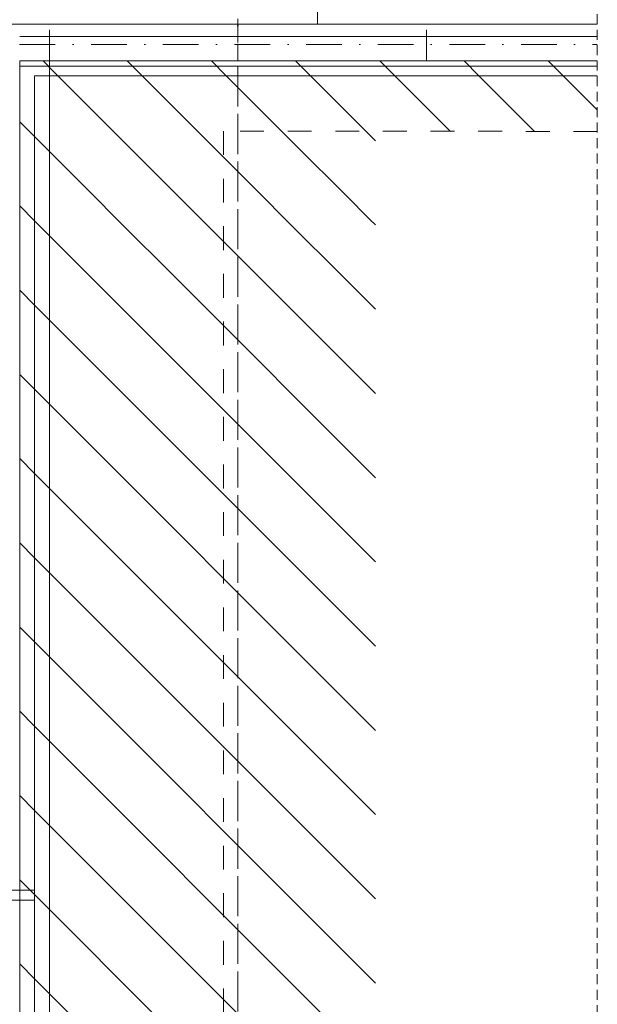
# Model space of a CAD drawing. Extents: x 180 to 4140, y 54 to 2910.
# Tile 10 of 12: x 2934 to 3225, y 1969 to 2465. Entities that reach past the tile are written whole.
import ezdxf
from ezdxf.xclip import XClip

# ---------------------------------------------------------------- set-up
doc = ezdxf.new("R2010")
doc.units = 0
doc.header["$MEASUREMENT"] = 0
doc.header["$XCLIPFRAME"] = 0
for name, pattern in [('Kropki i Kreski', [72, 36, -18, 0, -18]), ('Przerywana', [48, 24, -24]), ('Przerywana długa', [78, 50, -28])]:
    doc.linetypes.add(name, pattern=pattern)
for name, color, linetype in [('220-A Ściany', 7, 'Continuous'), ('230-A Ściany działowe', 7, 'Continuous'), ('320-W Umeblowanie', 7, 'Continuous'), ('450-K Belki', 7, 'Continuous'), ('460-K Stropy', 7, 'Continuous'), ('560-I Ppoż.', 7, 'Continuous'), ('820-G Rysunki Obrazki', 7, 'Continuous'), ('840-G Znaczniki ogólne', 7, 'Continuous'), ('850-G Znaczniki przekrój', 7, 'Continuous')]:
    doc.layers.add(name, color=color, linetype=linetype)
pattern_1 = [(135, (1129.130403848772, 2521.407922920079), (21.21320343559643, 21.21320343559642), [])]

# ---------------------------------------------------------------- blocks, each defined once
blk = doc.blocks.new('Rysunek_1_1', base_point=(1129.130403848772, 2521.407922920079))
at = {"layer": '220-A Ściany', "linetype": 'Continuous', "lineweight": 13}
h = blk.add_hatch(dxfattribs=at)
h.set_pattern_fill('Ściany_istniejące_0001', color=8, style=0, pattern_type=2)
h.set_pattern_definition(pattern_1)
h.paths.add_polyline_path([(2934.380394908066, 2443.907922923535), (2941.880394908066, 2441.588335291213), (2941.880394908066, 2443.907922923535)])
h = blk.add_hatch(dxfattribs=at)
h.set_pattern_fill('Ściany_istniejące_0001', color=8, style=0, pattern_type=2)
h.set_pattern_definition(pattern_1)
h.paths.add_polyline_path([(2934.380394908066, 2436.407922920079), (2941.880394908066, 2436.407922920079), (2941.880394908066, 2441.588335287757), (2934.380394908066, 2443.907922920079)])
h = blk.add_hatch(dxfattribs=at)
h.set_pattern_fill('Ściany_istniejące_0001', color=8, style=0, pattern_type=2)
h.set_pattern_definition(pattern_1)
h.paths.add_polyline_path([(2934.380394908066, 2436.407922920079), (2934.380394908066, 1586.364446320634), (2941.880399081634, 1586.364446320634), (2941.880386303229, 2436.407922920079)])
h = blk.add_hatch(dxfattribs=at)
h.set_pattern_fill('Ściany_istniejące_0001', color=8, style=0, pattern_type=2)
h.set_pattern_definition(pattern_1)
h.paths.add_polyline_path([(2941.880385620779, 2376.407931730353), (3113.681489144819, 2376.407931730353), (3113.681489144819, 2388.453986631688), (2958.630404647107, 2436.40793630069), (2941.880385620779, 2436.40793630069)])
h = blk.add_hatch(dxfattribs=at)
h.set_pattern_fill('Ściany_istniejące_0001', color=8, style=0, pattern_type=2)
h.set_pattern_definition(pattern_1)
h.paths.add_polyline_path([(2958.630404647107, 2436.40793630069), (3113.681489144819, 2388.453986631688), (3113.681489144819, 2408.364241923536), (3171.880410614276, 2408.364241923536), (3171.880410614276, 2436.40793630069)])
h = blk.add_hatch(dxfattribs=at)
h.set_pattern_fill('Ściany_istniejące_0001', color=8, style=0, pattern_type=2)
h.set_pattern_definition(pattern_1)
h.paths.add_polyline_path([(3113.681489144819, 2376.407931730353), (2941.880385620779, 2376.407931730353), (2941.880385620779, 2363.907928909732), (3113.681489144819, 2363.907928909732)])
h = blk.add_hatch(dxfattribs=at)
h.set_pattern_fill('Ściany_istniejące_0001', color=8, style=0, pattern_type=2)
h.set_pattern_definition(pattern_1)
h.paths.add_polyline_path([(3113.681489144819, 2363.907928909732), (2941.880385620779, 2363.907928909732), (2941.880385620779, 2333.907904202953), (3113.681489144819, 2333.907904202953)])
h = blk.add_hatch(dxfattribs=at)
h.set_pattern_fill('Ściany_istniejące_0001', color=8, style=0, pattern_type=2)
h.set_pattern_definition(pattern_1)
h.paths.add_polyline_path([(2941.880385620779, 1586.364425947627), (3071.880388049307, 1586.364425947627), (3096.880393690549, 1586.364425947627), (3113.681489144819, 1586.364425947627), (3113.681489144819, 2333.907904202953), (2941.880385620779, 2333.907904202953)])
at = {"layer": '230-A Ściany działowe', "linetype": 'Continuous', "lineweight": 13}
h = blk.add_hatch(dxfattribs=at)
h.set_pattern_fill('Ściany_istniejące_0001', color=8, style=0, pattern_type=2)
h.set_pattern_definition(pattern_1)
h.paths.add_polyline_path([(2941.88037604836, 2443.907887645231), (2941.88037604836, 2441.588337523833), (2958.630378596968, 2436.407927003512), (3225.457947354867, 2436.407927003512), (3225.457947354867, 2443.907887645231)])
h = blk.add_hatch(dxfattribs=at)
h.set_pattern_fill('Ściany_istniejące_0001', color=8, style=0, pattern_type=2)
h.set_pattern_definition(pattern_1)
h.paths.add_polyline_path([(2958.630394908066, 2436.407922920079), (2941.880394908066, 2441.588335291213), (2941.880394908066, 2436.407922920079)])
h = blk.add_hatch(dxfattribs=at)
h.set_pattern_fill('Ściany_istniejące_0001', color=8, style=0, pattern_type=2)
h.set_pattern_definition(pattern_1)
h.paths.add_polyline_path([(3225.457946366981, 2436.407926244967), (3171.880413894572, 2436.407926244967), (3171.880413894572, 2408.364285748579), (3225.457946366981, 2408.364285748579)])
at = {"layer": '320-W Umeblowanie', "linetype": 'Continuous', "lineweight": 0}
h = blk.add_hatch(dxfattribs=at)
h.set_pattern_fill('Gips_0001', color=94, style=0, pattern_type=2)
h.set_pattern_definition([(0, (1129.130403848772, 2521.407922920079), (0, 37.5), [0, -37.5])])
h.paths.add_polyline_path([(2934.382606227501, 2456.157940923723), (3225.457965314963, 2456.157940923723), (3225.457965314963, 2462.407923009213), (2934.382606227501, 2462.407923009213)])
h = blk.add_hatch(dxfattribs=at)
h.set_pattern_fill('Tynk_0001', color=94, style=0, pattern_type=2)
h.set_pattern_definition([(0, (1129.130403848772, 2521.407922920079), (0, 86.60254037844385), [0, -50]), (0, (1154.130403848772, 2564.70919233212), (0, 86.60254037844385), [0, -50])])
h.paths.add_polyline_path([(2934.382606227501, 2441.157922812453), (3225.457965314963, 2441.157922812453), (3225.457965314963, 2456.157940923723), (2934.382606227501, 2456.157940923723)])
at = {"layer": '220-A Ściany', "color": 7, "linetype": 'Continuous', "lineweight": 13, "ltscale": 0.5}
for p, q in [((2941.880385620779, 2436.40793630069), (2941.880385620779, 2376.407931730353)), ((2958.630404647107, 2436.40793630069), (2941.880385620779, 2436.40793630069)), ((2958.630404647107, 2436.40793630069), (2941.880385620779, 2436.40793630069)), ((2941.880385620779, 2376.407931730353), (2941.880385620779, 2363.907928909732)), ((2941.880385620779, 2363.907928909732), (2941.880385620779, 2333.907904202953)), ((2941.880385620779, 2333.907904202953), (2941.880385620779, 1586.364425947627))]:
    blk.add_line(p, q, dxfattribs=at)
at = {"layer": '230-A Ściany działowe', "color": 7, "linetype": 'Continuous', "lineweight": 13, "ltscale": 0.5}
for p, q in [((3171.880410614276, 2436.40793630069), (2958.630404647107, 2436.40793630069)), ((3171.880410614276, 2436.40793630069), (2958.630404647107, 2436.40793630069)), ((3171.880398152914, 2436.407913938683), (3225.457981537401, 2436.407913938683))]:
    blk.add_line(p, q, dxfattribs=at)
at = {"layer": '230-A Ściany działowe', "color": 7, "linetype": 'Continuous', "lineweight": 13, "ltscale": 0.5, "flags": 128}
for points in [[(2934.380394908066, 2443.907922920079), (2941.880394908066, 2443.907922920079)], [(3225.457969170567, 2443.907922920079), (2941.880394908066, 2443.907922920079)]]:
    blk.add_lwpolyline(points, dxfattribs=at)
at = {"layer": '320-W Umeblowanie', "color": 94, "linetype": 'Continuous', "lineweight": 0, "ltscale": 0.5}
blk.add_line((3225.457965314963, 2456.157940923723), (2934.382606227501, 2456.157940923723), dxfattribs=at)
at = {"layer": '320-W Umeblowanie', "color": 94, "linetype": 'Continuous', "lineweight": 0, "ltscale": 0.5, "flags": 128}
blk.add_lwpolyline([(1660.555034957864, 2593.907922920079), (1660.555034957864, 2421.157922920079), (2615.382600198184, 2421.157922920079), (2615.382600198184, 2462.372159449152), (3084.384805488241, 2462.372159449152), (3084.384805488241, 2593.907922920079)], close=True, dxfattribs=at)
for points in [[(3225.457969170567, 2462.407922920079), (2934.382600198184, 2462.407922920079)], [(2934.382600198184, 2441.157922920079), (3225.457969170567, 2441.157922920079)], [(2941.880393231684, 2026.157923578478), (2762.521296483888, 2026.157923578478)], [(2941.880393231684, 2021.157923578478), (2941.880393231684, 2026.157923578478)], [(2762.521296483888, 2021.157923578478), (2941.880393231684, 2021.157923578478)]]:
    blk.add_lwpolyline(points, dxfattribs=at)
at = {"layer": '450-K Belki', "color": 7, "linetype": 'Przerywana długa', "lineweight": 13, "ltscale": 0.5}
for p, q in [((2949.380391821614, 2849.58105417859), (2949.380391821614, 2443.907901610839)), ((3139.380412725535, 2849.58105417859), (3139.380412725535, 2443.907901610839)), ((2949.380391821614, 2443.907901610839), (3139.380376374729, 2443.907920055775))]:
    blk.add_line(p, q, dxfattribs=at)
at = {"layer": '450-K Belki', "color": 7, "linetype": 'Kropki i Kreski', "lineweight": 13, "ltscale": 0.5}
blk.add_line((3044.380402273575, 2849.58105417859), (3044.380402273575, 2443.907901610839), dxfattribs=at)
at = {"layer": '460-K Stropy', "color": 7, "linetype": 'Przerywana', "lineweight": 13, "ltscale": 0.5, "flags": 128}
for points in [[(1291.880445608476, 125.6679593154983), (1291.880445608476, 311.407918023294), (3044.380394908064, 311.407918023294), (3044.380394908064, 2849.581030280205)], [(2649.380383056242, 2849.581030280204), (2649.380383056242, 2443.907949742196), (2949.380408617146, 2443.907949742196), (3225.457969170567, 2443.907949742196)], [(3225.457969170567, 2443.907922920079), (3044.380394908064, 2443.907922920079), (3044.380394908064, 311.4079390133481), (3113.681508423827, 311.4079390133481)]]:
    blk.add_lwpolyline(points, dxfattribs=at)
at = {"layer": '460-K Stropy', "color": 7, "linetype": 'Continuous', "lineweight": 13, "ltscale": 0.5, "flags": 128}
for points in [[(1291.880434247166, 125.6679593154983), (1291.880434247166, 311.4079390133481), (2934.380413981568, 311.4079390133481), (2949.380408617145, 311.4079390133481), (2949.380408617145, 2443.907949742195), (3225.457969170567, 2443.907949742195)], [(3225.457969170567, 2443.907922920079), (2934.380394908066, 2443.907922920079), (2934.380394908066, 538.90792292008), (3113.681508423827, 538.90792292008)]]:
    blk.add_lwpolyline(points, dxfattribs=at)
at = {"layer": '560-I Ppoż.', "color": 8, "linetype": 'Przerywana', "lineweight": 13, "ltscale": 0.5}
for p, q in [((3225.457952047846, 2408.364265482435), (3037.106757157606, 2408.56911077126)), ((3037.10675769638, 2408.569085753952), (3037.10675769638, 473.9079418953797))]:
    blk.add_line(p, q, dxfattribs=at)
at = {"layer": '850-G Znaczniki przekrój', "color": 7, "linetype": 'Kropki i Kreski', "lineweight": 13, "ltscale": 0.5}
blk.add_line((2609.405649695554, 2452.237053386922), (3225.45799911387, 2452.237053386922), dxfattribs=at)

msp = doc.modelspace()

# ---------------------------------------------------------------- linework, layer by layer
at = {"layer": '840-G Znaczniki ogólne', "color": 8, "linetype": 'Przerywana długa', "lineweight": 13, "ltscale": 0.1}
msp.add_lwpolyline([(216.083265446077, 2849.581030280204), (1102.610158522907, 2849.581030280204), (1755.353685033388, 2849.581030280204), (3225.457969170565, 2849.581030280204), (3225.457969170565, 125.6679593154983), (216.083265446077, 125.6679593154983)], close=True, dxfattribs=at)

# ---------------------------------------------------------------- block references
at = {"layer": '820-G Rysunki Obrazki', "color": 7, "linetype": 'Continuous', "lineweight": 13, "ltscale": 0.1}
ref = msp.add_blockref('Rysunek_1_1', (1129.130403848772, 2521.407922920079), dxfattribs=at)
XClip(ref).set_block_clipping_path([(216.083265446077, 125.6679593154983), (3065.153901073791, 125.6679593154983), (3065.153901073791, 275.840068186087), (3113.681508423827, 275.840068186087), (3113.681508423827, 2408.364262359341), (3225.457969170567, 2408.364262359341), (3225.457969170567, 2849.581030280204), (216.083265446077, 2849.581030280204)])

doc.saveas('drawing.dxf')
